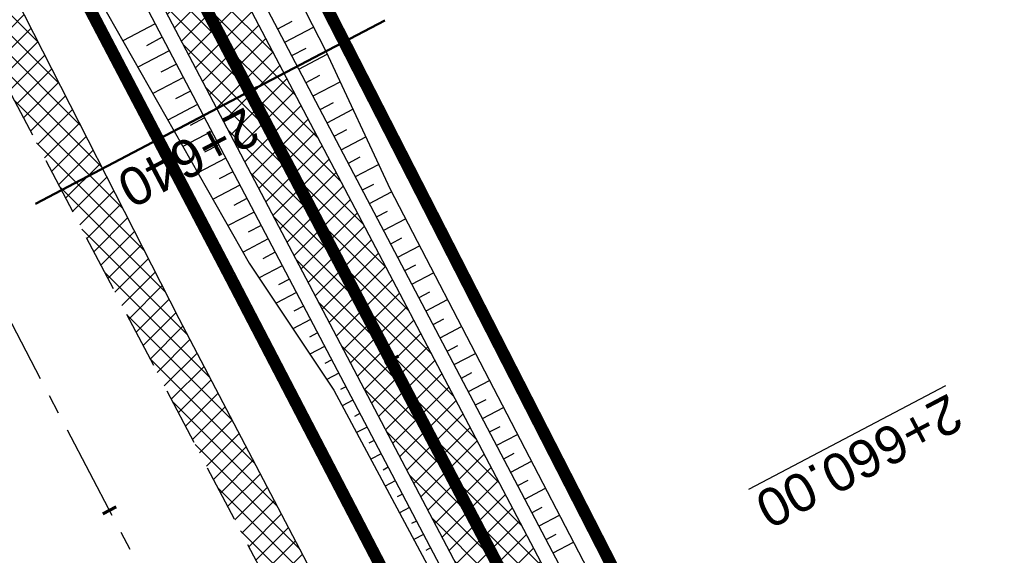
# Model space of a CAD drawing. Header units: metres. Extents: x 7529682 to 7533711, y 5721195 to 5727842.
# Tile 53 of 232: x 7530939 to 7530972, y 5725452 to 5725470. Entities that reach past the tile are written whole.
import ezdxf

# ---------------------------------------------------------------- set-up
doc = ezdxf.new("R2010")
doc.units = ezdxf.units.M
for name, pattern in [('817-dzialki-09-05-04$0$HIDDEN', [0.375, 0.25, -0.125]), ('ACAD_ISO05W100', [33, 24, -3, 0, -3, 0, -3]), ('CENTER', [50.800000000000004, 31.75, -6.35, 6.35, -6.35]), ('CENTER2', [28.575000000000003, 19.05, -3.175, 3.175, -3.175]), ('HIDDEN', [9.524999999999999, 6.35, -3.175])]:
    doc.linetypes.add(name, pattern=pattern)
for name, color, linetype in [('C-DROGI-SYTUACJA', 7, 'Continuous'), ('C-DROGI-SYTUACJA-ETYKIETY', 7, 'Continuous'), ('D-hatch-pobocza', 131, 'Continuous'), ('D-pobocza', 60, 'Continuous'), ('D-rowy', 160, 'Continuous'), ('D-skarpa', 2, 'Continuous'), ('D-skarpa-kreskowanie', 2, 'Continuous')]:
    doc.layers.add(name, color=color, linetype=linetype)
for name, color, linetype, lineweight, true_color in [('D-hatch-ciag-pieszo-rowerowy', 7, 'Continuous', 13, 0xff9f80), ('D-LR-etap-III', 7, '817-dzialki-09-05-04$0$HIDDEN', 50, 0x00008f), ('D-przekroje-pop', 7, 'Continuous', 50, 0x000099)]:
    doc.layers.add(name, color=color, linetype=linetype, lineweight=lineweight, true_color=true_color)
for name, color, linetype, lineweight in [('D-krawędzie', 3, 'Continuous', 30), ('D-obrzeża', 2, 'Continuous', 30), ('D-oś', 10, 'CENTER', 30), ('D-pas-drogowy', 7, 'ACAD_ISO05W100', 50)]:
    doc.layers.add(name, color=color, linetype=linetype, lineweight=lineweight)
doc.layers.add('poprzeczki', color=7, linetype='Continuous', true_color=0x0000c7)
doc.styles.get("Standard").update_dxf_attribs({"font": 'arial.ttf'})
pattern_1 = [(45, (0, 0), (-0.3367596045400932, 0.3367596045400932), []), (135, (0, 0), (-0.3367596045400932, -0.3367596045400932), [])]

# ---------------------------------------------------------------- blocks, each defined once
blk = doc.blocks.new('AeccTickLine')
at = {"color": 0, "linetype": 'ByBlock', "lineweight": -2}
blk.add_line((0, 1), (-3.673819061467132e-16, -1), dxfattribs=at)

msp = doc.modelspace()

# ---------------------------------------------------------------- hatches: boundary and pattern name
at = {"layer": 'D-hatch-ciag-pieszo-rowerowy'}
h = msp.add_hatch(dxfattribs=at)
h.set_pattern_fill('ANSI37', color=256, scale=0.15, style=0)
h.set_pattern_definition(pattern_1)
h.paths.add_polyline_path([(7530928.436251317, 5725505.448283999), (7530927.177183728, 5725505.157075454), (7530956.378346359, 5725449.593261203), (7530965.548938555, 5725432.200093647), (7530966.879462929, 5725432.356719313), (7530957.484457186, 5725450.175515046)])
h.paths.add_polyline_path([(7530927.177183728, 5725505.157075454), (7530925.918116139, 5725504.865866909), (7530955.272235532, 5725449.011007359), (7530964.218414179, 5725432.043467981), (7530965.548938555, 5725432.200093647), (7530956.378346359, 5725449.593261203)])
at = {"layer": 'D-hatch-pobocza'}
h = msp.add_hatch(dxfattribs=at)
h.set_pattern_fill('ANSI37', color=256, scale=0.15, style=0)
h.set_pattern_definition(pattern_1)
h.paths.add_polyline_path([(7531057.009999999, 5725246.72), (7531044.19, 5725271.11), (7531030.969999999, 5725296.42), (7531019.37, 5725318.31), (7531007.54, 5725340.71), (7530994.469999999, 5725365.47), (7530982.58, 5725387.65), (7530971.809999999, 5725408.22), (7530959.96, 5725430.76), (7530944.54, 5725460.14), (7530935.92, 5725477.07), (7530923.099999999, 5725500.31), (7530908, 5725529.49), (7530889.658288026, 5725563.375066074), (7530889.585888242, 5725561.256865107), (7530918.171722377, 5725507.178125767), (7530950.162943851, 5725446.305402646), (7530993.419108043, 5725364.264712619), (7531022.766433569, 5725308.719304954), (7531053.80955549, 5725249.872416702), (7531081.165622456, 5725197.874670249), (7531103.902359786, 5725154.540603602), (7531128.123220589, 5725108.448161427), (7531149.321390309, 5725068.209396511), (7531151.44, 5725067.36), (7531152.004139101, 5725067.286014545), (7531141.2, 5725086.69), (7531129.87, 5725108.78), (7531118.46, 5725130.11), (7531107.389999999, 5725151.39), (7531095.36, 5725174.01), (7531083.61, 5725196.49), (7531071.559999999, 5725218.8)])

# ---------------------------------------------------------------- linework, layer by layer
at = {"layer": 'C-DROGI-SYTUACJA', "color": 10, "linetype": 'CENTER2', "lineweight": 35, "ltscale": 0.2}
msp.add_lwpolyline([(7530894.635661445, 5725580.10218264), (7530904.400482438, 5725561.506014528, -0.1127731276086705), (7530906.681458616, 5725552.894425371), (7530906.772838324, 5725550.233635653, 0.1134663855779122), (7530910.232589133, 5725537.243580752), (7530924.3855969, 5725510.468891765), (7530956.378346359, 5725449.593261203), (7530999.632559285, 5725367.556271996), (7531020.529814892, 5725328.004235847, 0.004066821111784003), (7531022.844591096, 5725323.708047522), (7531022.844591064, 5725323.708047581), (7531032.807949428, 5725305.571049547, -0.004228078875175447), (7531035.213067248, 5725301.103738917), (7531059.943841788, 5725254.222853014, -0.00440054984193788)], format="xyb", dxfattribs=at)
at = {"layer": 'D-krawędzie', "linetype": 'HIDDEN', "ltscale": 0.3, "flags": 128}
msp.add_lwpolyline([(7530572.009999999, 5726166.06), (7530620.380949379, 5726072.761487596), (7530641.555222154, 5726032.007915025), (7530660.960861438, 5725995.070069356), (7530689.128213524, 5725941.540167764), (7530707.335918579, 5725907.031820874), (7530725.255781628, 5725873.092686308), (7530743.969545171, 5725837.653904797), (7530770.526708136, 5725787.119408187), (7530787.864146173, 5725754.266918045), (7530809.897571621, 5725712.541613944), (7530824.739035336, 5725684.389287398), (7530840.856259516, 5725653.693092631), (7530860.675070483, 5725616.154465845), (7530865.283000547, 5725607.394015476), (7530878.050274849, 5725583.079962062), (7530918.171722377, 5725507.178125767), (7530950.162943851, 5725446.305402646), (7530993.419108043, 5725364.264712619), (7531022.766433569, 5725308.719304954), (7531053.80955549, 5725249.872416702), (7531081.165622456, 5725197.874670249), (7531103.902359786, 5725154.540603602), (7531128.123220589, 5725108.448161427), (7531149.3, 5725068.249999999), (7531167.380094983, 5725033.766927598), (7531197.164745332, 5724976.987689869), (7531228.151004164, 5724918.034426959), (7531253.152837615, 5724870.491119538), (7531286.7961686, 5724806.653565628), (7531306.739858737, 5724768.664832), (7531335.094443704, 5724714.652299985), (7531357.3191504, 5724672.438740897), (7531373.644908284, 5724641.454376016), (7531392.161870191, 5724605.998675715), (7531418.480331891, 5724555.852756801), (7531439.726902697, 5724515.582472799), (7531468.399107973, 5724461.077223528), (7531491.782023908, 5724416.527754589), (7531531.990296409, 5724339.832565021), (7531557.226635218, 5724291.658956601), (7531569.851546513, 5724267.577443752), (7531591.375556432, 5724226.547822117), (7531610.003879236, 5724191.103071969), (7531616.882991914, 5724177.998849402), (7531629.984986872, 5724153.025496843), (7531641.006768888, 5724132.021778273), (7531664.906257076, 5724087.616922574), (7531677.64401952, 5724064.785715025), (7531683.112433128, 5724054.988140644), (7531686.752875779, 5724048.180044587), (7531695.447538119, 5724031.696667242), (7531703.748818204, 5724015.917210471), (7531709.214143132, 5724005.513965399), (7531719.388607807, 5723986.14687362), (7531726.295217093, 5723973.000144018), (7531732.740794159, 5723960.735633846), (7531735.13, 5723956.19)], dxfattribs=at)
at = {"layer": 'D-LR-etap-III', "ltscale": 10, "flags": 128}
msp.add_lwpolyline([(7531750.474471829, 5723895.103125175, 0.4, 0.4, 0), (7531750.505, 5723895.13, 0.4, 0.4, 0), (7531682.71, 5724022.92, 0.4, 0.4, 0), (7531619.177023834, 5724147.203692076, 0.4, 0.4, 0), (7531592.308960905, 5724198.48863389, 0.4, 0.4, 0), (7531553.263875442, 5724272.918564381, 0.4, 0.4, 0), (7531504.019999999, 5724366.79, 0.4, 0.4, 0), (7531482.09, 5724407.62, 0.4, 0.4, 0), (7531412.350402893, 5724541.182759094, 0.4, 0.4, 0), (7531388.463669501, 5724586.929768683, 0.4, 0.4, 0), (7531345.12, 5724669.94, 0.4, 0.4, 0), (7531127.66, 5725081.67, 0.4, 0.4, 0), (7531059.253139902, 5725211.040795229, 0.4, 0.4, 0), (7531008.007244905, 5725307.953830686, 0.4, 0.4, 0), (7530964.181635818, 5725390.835555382, 0.4, 0.4, 0), (7530914.557354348, 5725484.683561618, 0.4, 0.4, 0), (7530865.243241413, 5725577.493975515, 0.4, 0.4, 0), (7530840.085257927, 5725624.058651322, 0.4, 0.4, 0), (7530802.559525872, 5725694.924584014, 0.4, 0.4, 0), (7530755.54, 5725787.51, 0.4, 0.4, 0), (7530708.717810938, 5725876.303221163, 0.4, 0.4, 0), (7530695.12, 5725902.09, 0.4, 0.4, 0), (7530642.91397006, 5726001.07839487, 0.4, 0.4, 0), (7530634.934723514, 5726016.146615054, 0.4, 0.4, 0), (7530610.820000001, 5726061.929999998, 0.4, 0.4, 0), (7530610.820000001, 5726061.929999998, 0.4, 0.4, 0), (7530607.21, 5726063.51, 0.4, 0.4, 0), (7530597.42, 5726080.68, 0.4, 0.4, 0), (7530591.16, 5726088.44, 0.4, 0.4, 0), (7530581.28, 5726107.21, 0.4, 0.4, 0), (7530571.29, 5726130.56, 0.4, 0.4, 0), (7530549.554994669, 5726171.527317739, 0.4, 0.4, 0), (7530531.014309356, 5726206.473807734, 0.4, 0.4, 0), (7530516.461208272, 5726236.016618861, 0.4, 0.4, 0), (7530500.798929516, 5726266.141265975, 0.4, 0.4, 0), (7530491.349999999, 5726283.94, 0.4, 0.4, 0), (7530482.4, 5726303.41, 0.4, 0.4, 0), (7530482.4, 5726303.41, 0.4, 0.4, 0), (7530450.41, 5726357.28, 0.4, 0.4, 0), (7530397.759396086, 5726458.499907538, 0.4, 0.4, 0), (7530334.707815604, 5726583.664702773, 0.4, 0.4, 0), (7530303.939274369, 5726645.167943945, 0.4, 0.4, 0), (7530300.509779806, 5726651.777515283, 0.4, 0.4, 0), (7530289.213532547, 5726671.966724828, 0.4, 0.4, 0), (7530281.54, 5726685.57, 0.4, 0.4, 0), (7530261.37085633, 5726724.163374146, 0.4, 0.4, 0), (7530254.03, 5726738.21, 0.4, 0.4, 0), (7530197.219999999, 5726845.06, 0.4, 0.4, 0), (7530194.71, 5726849.15, 0.4, 0.4, 0), (7530195.92, 5726850.75, 0.4, 0.4, 0), (7530170.546669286, 5726892.961489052, 0.4, 0.4, 0), (7530143.174718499, 5726945.065838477, 0.4, 0.4, 0), (7530105.059999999, 5727018.32, 0.4, 0.4, 0), (7530100.059999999, 5727027.16, 0.4, 0.4, 0), (7530062.318670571, 5727099.625398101, 0.4, 0.4, 0), (7530015.378537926, 5727189.420463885, 0.4, 0.4, 0), (7529983.207960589, 5727250.206596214, 0.4, 0.4, 0), (7529953.284293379, 5727306.74720398, 0.4, 0.4, 0), (7529900.67053443, 5727406.15903814, 0.4, 0.4, 0), (7529890.630239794, 5727425.131178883, 0.4, 0.4, 0), (7529875.155383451, 5727454.426350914, 0.4, 0.4, 0), (7529857.560096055, 5727487.787346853, 0.4, 0.4, 0), (7529835.194401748, 5727530.19312405, 0.4, 0.4, 0), (7529811.740544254, 5727574.662079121, 0.4, 0.4, 0), (7529792.101859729, 5727611.922638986, 0.4, 0.4, 0), (7529768.066117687, 5727657.469613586, 0.4, 0.4, 0), (7529755.210566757, 5727682.131373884, 0.4, 0.4, 0), (7529753.309999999, 5727681.13, 0.4, 0.4, 0), (7529739.21, 5727707.77, 0.4, 0.4, 0), (7529735.394745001, 5727711.251990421, 0.4, 0.4, 0), (7529725.42, 5727730.2, 0.4, 0.4, 0), (7529723.55, 5727729.88, 0.4, 0.4, 0), (7529695.566668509, 5727782.932080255, 0.4, 0.4, 0), (7529717.67971874, 5727794.024357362, 0.4, 0.4, 0), (7529736.274870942, 5727758.647400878, 0.4, 0.4, 0), (7529736.274870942, 5727758.647400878, 0.4, 0.4, 0), (7529744.511003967, 5727750.406106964, 0.4, 0.4, 0), (7529744.511003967, 5727750.406106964, 0.4, 0.4, 0), (7529750.282568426, 5727738.549848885, 0.4, 0.4, 0), (7529777.108510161, 5727687.569424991, 0.4, 0.4, 0), (7529796.51537536, 5727651.329932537, 0.4, 0.4, 0), (7529814.937945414, 5727616.793170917, 0.4, 0.4, 0), (7529839.006722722, 5727572.303976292, 0.4, 0.4, 0), (7529860.617626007, 5727532.509108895, 0.4, 0.4, 0), (7529882.348967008, 5727491.504261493, 0.4, 0.4, 0), (7529904.865139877, 5727449.096370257, 0.4, 0.4, 0), (7529920.747384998, 5727418.884773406, 0.4, 0.4, 0), (7529946.676504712, 5727368.547487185, 0.4, 0.4, 0), (7529972.024701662, 5727320.573310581, 0.4, 0.4, 0), (7529987.740014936, 5727290.153392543, 0.4, 0.4, 0), (7529996.497385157, 5727273.661630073, 0.4, 0.4, 0), (7530017.541471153, 5727234.202689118, 0.4, 0.4, 0), (7530033.053657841, 5727204.864166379, 0.4, 0.4, 0), (7530051.622983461, 5727170.222745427, 0.4, 0.4, 0), (7530069.276612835, 5727137.015751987, 0.4, 0.4, 0), (7530089.385386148, 5727097.533639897, 0.4, 0.4, 0), (7530109.712512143, 5727060.746615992, 0.4, 0.4, 0), (7530136.769722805, 5727011.640131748, 0.4, 0.4, 0), (7530162.446686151, 5726962.743777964, 0.4, 0.4, 0), (7530187.674104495, 5726916.992101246, 0.4, 0.4, 0), (7530207.820739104, 5726879.335323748, 0.4, 0.4, 0), (7530230.625609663, 5726834.518686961, 0.4, 0.4, 0), (7530262.288093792, 5726776.61832811, 0.4, 0.4, 0), (7530277.509672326, 5726760.213143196, 0.4, 0.4, 0), (7530286.036865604, 5726744.106684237, 0.4, 0.4, 0), (7530288.097472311, 5726735.884066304, 0.4, 0.4, 0), (7530290.393870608, 5726725.046963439, 0.4, 0.4, 0), (7530296.17664807, 5726713.582980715, 0.4, 0.4, 0), (7530302.726195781, 5726701.18226779, 0.4, 0.4, 0), (7530325.685047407, 5726657.466383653, 0.4, 0.4, 0), (7530343.243978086, 5726623.648592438, 0.4, 0.4, 0), (7530360.229820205, 5726591.746871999, 0.4, 0.4, 0), (7530383.20855044, 5726548.059469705, 0.4, 0.4, 0), (7530406.017875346, 5726503.605514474, 0.4, 0.4, 0), (7530427.464919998, 5726462.620289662, 0.4, 0.4, 0), (7530447.9278544, 5726424.388014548, 0.4, 0.4, 0), (7530471.126878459, 5726379.920667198, 0.4, 0.4, 0), (7530490.501003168, 5726343.033350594, 0.4, 0.4, 0), (7530509.499458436, 5726306.733076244, 0.4, 0.4, 0), (7530529.890269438, 5726267.244072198, 0.4, 0.4, 0), (7530543.852446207, 5726238.990319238, 0.4, 0.4, 0), (7530554.808897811, 5726218.943990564, 0.4, 0.4, 0), (7530559.027108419, 5726212.223286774, 0.4, 0.4, 0), (7530563.060988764, 5726206.409670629, 0.4, 0.4, 0), (7530566.93354971, 5726200.463543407, 0.4, 0.4, 0), (7530569.771022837, 5726194.901501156, 0.4, 0.4, 0), (7530571.47319415, 5726191.282350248, 0.4, 0.4, 0), (7530572.839142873, 5726188.024533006, 0.4, 0.4, 0), (7530575.295071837, 5726182.034664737, 0.4, 0.4, 0), (7530579.736851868, 5726173.306070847, 0.4, 0.4, 0), (7530583.3, 5726167.41, 0.4, 0.4, 0), (7530593.4, 5726163.33, 0.4, 0.4, 0), (7530598.618375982, 5726155.264489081, 0.4, 0.4, 0), (7530608.258304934, 5726140.497132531, 0.4, 0.4, 0), (7530603.269999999, 5726136.83, 0.4, 0.4, 0), (7530606.53, 5726131.84, 0.4, 0.4, 0), (7530604.239057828, 5726124.21679044, 0.4, 0.4, 0), (7530605.847136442, 5726121.630127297, 0.4, 0.4, 0), (7530608.971611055, 5726116.164124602, 0.4, 0.4, 0), (7530618.114293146, 5726097.791111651, 0.4, 0.4, 0), (7530651.213125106, 5726034.959524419, 0.4, 0.4, 0), (7530670.243741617, 5725998.61095082, 0.4, 0.4, 0), (7530698.075474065, 5725945.952624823, 0.4, 0.4, 0), (7530716.505955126, 5725911.3051464, 0.4, 0.4, 0), (7530735.223454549, 5725875.667401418, 0.4, 0.4, 0), (7530752.504235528, 5725842.154920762, 0.4, 0.4, 0), (7530778.310652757, 5725793.501254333, 0.4, 0.4, 0), (7530797.499961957, 5725756.381811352, 0.4, 0.4, 0), (7530812.518974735, 5725728.28874362, 0.4, 0.4, 0), (7530820.039295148, 5725713.160404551, 0.4, 0.4, 0), (7530822.422446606, 5725710.193574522, 0.4, 0.4, 0), (7530833.154893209, 5725688.800634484, 0.4, 0.4, 0), (7530849.629354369, 5725656.158601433, 0.4, 0.4, 0), (7530867.98290276, 5725621.963939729, 0.4, 0.4, 0), (7530872.629809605, 5725612.88760475, 0.4, 0.4, 0), (7530880.354488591, 5725597.594500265, 0.4, 0.4, 0), (7530883.839446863, 5725593.389159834, 0.4, 0.4, 0), (7530891.782113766, 5725587.763349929, 0.4, 0.4, 0), (7530895.038670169, 5725584.280746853, 0.4, 0.4, 0), (7530897.033644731, 5725580.941110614, 0.4, 0.4, 0), (7530900.951646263, 5725579.945856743, 0.4, 0.4, 0), (7530904.80970798, 5725571.977328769, 0.4, 0.4, 0), (7530903.682362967, 5725568.566434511, 0.4, 0.4, 0), (7530908.900614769, 5725558.844845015, 0.4, 0.4, 0), (7530910.252030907, 5725545.671606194, 0.4, 0.4, 0), (7530912.872986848, 5725538.645543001, 0.4, 0.4, 0), (7530945.278171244, 5725478.464284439, 0.4, 0.4, 0), (7530959.692318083, 5725450.24628822, 0.4, 0.4, 0), (7531002.82670893, 5725368.192370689, 0.4, 0.4, 0), (7531044.703532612, 5725290.314293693, 0.4, 0.4, 0), (7531064.098839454, 5725253.212562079, 0.4, 0.4, 0), (7531083.010253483, 5725216.677517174, 0.4, 0.4, 0), (7531113.013137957, 5725158.465613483, 0.4, 0.4, 0), (7531137.364304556, 5725113.07076138, 0.4, 0.4, 0), (7531150.830830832, 5725086.711759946, 0.4, 0.4, 0), (7531159.745663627, 5725076.640848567, 0.4, 0.4, 0), (7531166.309999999, 5725074.58, 0.4, 0.4, 0), (7531172.29, 5725062.58, 0.4, 0.4, 0), (7531170.589828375, 5725055.605912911, 0.4, 0.4, 0), (7531173.732823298, 5725044.080706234, 0.4, 0.4, 0), (7531215.342008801, 5724964.859648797, 0.4, 0.4, 0), (7531238.054496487, 5724921.684649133, 0.4, 0.4, 0), (7531262.389821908, 5724875.282876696, 0.4, 0.4, 0), (7531295.587160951, 5724811.265731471, 0.4, 0.4, 0), (7531348.487908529, 5724712.362812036, 0.4, 0.4, 0), (7531363.740817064, 5724682.68394264, 0.4, 0.4, 0), (7531366.986905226, 5724675.865317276, 0.4, 0.4, 0), (7531382.541261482, 5724646.110625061, 0.4, 0.4, 0), (7531401.299165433, 5724610.874551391, 0.4, 0.4, 0), (7531428.964837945, 5724558.862274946, 0.4, 0.4, 0), (7531449.111202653, 5724520.397801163, 0.4, 0.4, 0), (7531477.292992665, 5724465.831467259, 0.4, 0.4, 0), (7531500.996290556, 5724421.112506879, 0.4, 0.4, 0), (7531512.121834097, 5724400.549045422, 0.4, 0.4, 0), (7531513.78163794, 5724396.757451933, 0.4, 0.4, 0), (7531526.32, 5724379.39, 0.4, 0.4, 0), (7531566.783642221, 5724302.73628205, 0.4, 0.4, 0), (7531578.579156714, 5724282.774819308, 0.4, 0.4, 0), (7531584.232619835, 5724273.111246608, 0.4, 0.4, 0), (7531590.109283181, 5724263.508189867, 0.4, 0.4, 0), (7531593.027899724, 5724258.771479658, 0.4, 0.4, 0), (7531595.711841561, 5724254.226824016, 0.4, 0.4, 0), (7531601.659976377, 5724243.898197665, 0.4, 0.4, 0), (7531606.097733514, 5724235.986407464, 0.4, 0.4, 0), (7531609.382207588, 5724230.799061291, 0.4, 0.4, 0), (7531611.580260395, 5724227.671180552, 0.4, 0.4, 0), (7531612.707802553, 5724225.86410867, 0.4, 0.4, 0), (7531618.665224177, 5724214.480919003, 0.4, 0.4, 0), (7531619.885522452, 5724212.333950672, 0.4, 0.4, 0), (7531620.931818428, 5724210.787064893, 0.4, 0.4, 0), (7531623.518605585, 5724207.111542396, 0.4, 0.4, 0), (7531626.143926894, 5724203.61306897, 0.4, 0.4, 0), (7531632.022984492, 5724196.485954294, 0.4, 0.4, 0), (7531653.949089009, 5724152.617641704, 0.4, 0.4, 0), (7531656.750690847, 5724143.103797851, 0.4, 0.4, 0), (7531659.61440691, 5724133.254504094, 0.4, 0.4, 0), (7531661.627147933, 5724128.646047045, 0.4, 0.4, 0.01093811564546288), (7531674.314987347, 5724101.43546424, 0.4, 0.4, 0), (7531685.137626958, 5724081.408252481, 0.4, 0.4, 0), (7531692.159945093, 5724066.277333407, 0.4, 0.4, 0), (7531699.662164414, 5724051.388120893, 0.4, 0.4, 0), (7531704.480624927, 5724040.808561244, 0.4, 0.4, 0), (7531704.480624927, 5724040.808561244, 0.4, 0.4, 0), (7531704.401251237, 5724037.368913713, 0.4, 0.4, 0), (7531720.383609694, 5724003.441317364, 0.4, 0.4, 0), (7531728.79890528, 5723986.206298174, 0.4, 0.4, 0), (7531733.237926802, 5723977.192631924, 0.4, 0.4, 0), (7531736.750027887, 5723969.505210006, 0.4, 0.4, 0), (7531737.336143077, 5723968.518916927, 0.4, 0.4, 0), (7531738.285051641, 5723967.699360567, 0.4, 0.4, 0), (7531742.180915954, 5723962.346428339, 0.4, 0.4, 0), (7531744.286141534, 5723958.615526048, 0.4, 0.4, 0), (7531755.393260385, 5723944.192617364, 0.4, 0.4, 0), (7531758.69, 5723936.76, 0.4, 0.4, 0), (7531780.08, 5723929.25, 0.4, 0.4, 0), (7531792.611989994, 5723906.337708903, 0.4, 0.4, 0), (7531792.611989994, 5723906.337708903, 0.4, 0.4, 0), (7531756.962094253, 5723883.055323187, 0.4, 0.4, 0), (7531750.46, 5723895.130000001, 0.4, 0.4, 0), (7531750.46, 5723895.130000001, 0, 0, 0)], format="xyseb", dxfattribs=at)
at = {"layer": 'D-obrzeża'}
for points in [[(7531061.054571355, 5725254.796351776), (7531036.313724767, 5725301.696330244, 0.00422807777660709), (7531033.908607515, 5725306.163639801), (7531023.945058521, 5725324.300984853, -0.004066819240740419), (7531021.630283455, 5725328.597171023), (7531000.738279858, 5725368.139266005), (7530957.484457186, 5725450.175515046), (7530925.491402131, 5725511.051727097), (7530911.471989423, 5725537.573680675, -0.1134663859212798), (7530908.012238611, 5725550.563735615), (7530907.842509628, 5725555.505895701, 0.1127731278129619), (7530906.702021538, 5725559.81169029), (7530903.597432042, 5725565.724084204, -0.1193449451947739), (7530903.024418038, 5725568.006637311), (7530902.989962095, 5725572.112457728)], [(7530898.536909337, 5725569.983891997), (7530903.161020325, 5725561.177714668, -0.1127731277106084), (7530905.441996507, 5725552.566125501), (7530905.533438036, 5725549.903535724, 0.1134663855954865), (7530908.993188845, 5725536.913480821), (7530923.27979167, 5725509.886056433), (7530955.272235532, 5725449.011007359), (7530998.526838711, 5725366.973277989), (7531019.429347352, 5725327.411298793, 0.004066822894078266), (7531021.744124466, 5725323.115108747), (7531031.707290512, 5725304.978460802, -0.004228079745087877), (7531034.112408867, 5725300.511149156), (7531058.833112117, 5725253.649354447, -0.004400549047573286)]]:
    msp.add_lwpolyline(points, format="xyb", dxfattribs=at)
at = {"layer": 'D-oś', "ltscale": 0.1}
msp.add_lwpolyline([(7531488.682972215, 5724414.901138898), (7531465.30154836, 5724459.447768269), (7531436.630334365, 5724513.951133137), (7531415.382990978, 5724554.222881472), (7531389.061122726, 5724604.375291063), (7531370.54547166, 5724639.828481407), (7531354.22214964, 5724670.808223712), (7531331.99647235, 5724713.023626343), (7531303.640952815, 5724767.037938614), (7531283.698553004, 5724805.024214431), (7531250.055061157, 5724868.862076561), (7531225.052886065, 5724916.406033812), (7531194.065303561, 5724975.361817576), (7531164.280332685, 5725032.141666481), (7531146.201824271, 5725066.621712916), (7531125.025790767, 5725106.818458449), (7531100.803065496, 5725152.914450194), (7531078.067230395, 5725196.24679728), (7531050.712974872, 5725248.241100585), (7531019.671816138, 5725307.084268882), (7530990.323090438, 5725362.632329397), (7530947.065833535, 5725444.675091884), (7530915.075467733, 5725505.546186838), (7530874.953735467, 5725581.448561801)], dxfattribs=at)
at = {"layer": 'D-pas-drogowy', "ltscale": 0.2, "flags": 128}
msp.add_lwpolyline([(7531633.018560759, 5724182.834272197, 0.4, 0.4, 0), (7531617.558899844, 5724211.608162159, 0.4, 0.4, 0), (7531566.783642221, 5724302.73628205, 0.4, 0.4, 0), (7531538.419082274, 5724356.469679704, 0.4, 0.4, 0), (7531526.32, 5724379.39, 0.4, 0.4, 0), (7531516.102085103, 5724393.607319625, 0.4, 0.4, 0.001485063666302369), (7531513.78037409, 5724396.837773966, 0.4, 0.4, 0), (7531501.87, 5724413.41, 0.4, 0.4, 0), (7531474.926107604, 5724464.507896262, 0.4, 0.4, 0), (7531446.200436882, 5724518.992313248, 0.4, 0.4, 0), (7531424.962185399, 5724559.262257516, 0.4, 0.4, 0), (7531398.444460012, 5724609.565801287, 0.4, 0.4, 0), (7531379.647455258, 5724645.216004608, 0.4, 0.4, 0), (7531365.23, 5724672.56, 0.4, 0.4, 0), (7531341.305752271, 5724717.915356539, 0.4, 0.4, 0), (7531312.899996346, 5724771.788898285, 0.4, 0.4, 0), (7531292.590923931, 5724810.306502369, 0.4, 0.4, 0), (7531259.391619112, 5724873.271351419, 0.4, 0.4, 0), (7531233.740401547, 5724921.922582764, 0.4, 0.4, 0), (7531203.072738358, 5724980.092044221, 0.4, 0.4, 0), (7531173.471398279, 5725036.225177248, 0.4, 0.4, 0), (7531168.269999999, 5725046.09, 0.4, 0.4, 0), (7531172.29, 5725062.58, 0.4, 0.4, 0), (7531166.309999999, 5725074.58, 0.4, 0.4, 0), (7531150.32, 5725079.6, 0.4, 0.4, 0), (7531141.5, 5725096.43, 0.4, 0.4, 0), (7531109.311735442, 5725157.814415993, 0.4, 0.4, 0), (7531086.641300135, 5725201.047918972, 0.4, 0.4, 0), (7531059.198258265, 5725253.383662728, 0.4, 0.4, 0), (7531028.206828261, 5725312.48946212, 0.4, 0.4, 0), (7530999.104694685, 5725367.990143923, 0.4, 0.4, 0), (7530956.247527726, 5725449.724815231, 0.4, 0.4, 0), (7530924.397774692, 5725510.463768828, 0.4, 0.4, 0), (7530897.509999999, 5725561.74, 0.4, 0.4, 0), (7530894.46, 5725566.14, 0.4, 0.4, 0), (7530892.16, 5725570.49, 0.4, 0.4, 0), (7530869.362688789, 5725613.307018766, 0.4, 0.4, 0), (7530861.693971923, 5725627.704613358, 0.4, 0.4, 0), (7530852.74, 5725644.52, 0.4, 0.4, 0), (7530831.509999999, 5725684.2, 0.4, 0.4, 0), (7530811.13, 5725722.52, 0.4, 0.4, 0), (7530792.3476413, 5725757.940652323, 0.4, 0.4, 0), (7530768.03, 5725803.8, 0.4, 0.4, 0), (7530748.768542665, 5725840.178507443, 0.4, 0.4, 0), (7530727.7, 5725879.97, 0.4, 0.4, 0), (7530712.0981582, 5725909.54523909, 0.4, 0.4, 0), (7530693.644105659, 5725944.645156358, 0.4, 0.4, 0), (7530665.702224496, 5725997.538976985, 0.4, 0.4, 0), (7530641.759999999, 5726042.88, 0.4, 0.4, 0), (7530616.5, 5726091.48, 0.4, 0.4, 0), (7530604.628439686, 5726114.319880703, 0.4, 0.4, -0.007762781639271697), (7530602.5, 5726118.43, 0.4, 0.4, 0), (7530603.992037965, 5726123.394821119, 0.4, 0.4, 0), (7530606.53, 5726131.84, 0.4, 0.4, 0), (7530603.269999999, 5726136.83, 0.4, 0.4, 0), (7530593.775620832, 5726151.368713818, 0.4, 0.4, 0), (7530590.202637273, 5726156.84001263, 0.4, 0.4, 0), (7530583.3, 5726167.41, 0.4, 0.4, 0), (7530580.578343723, 5726170.427567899, 0.4, 0.4, 0), (7530575.849999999, 5726175.67, 0.4, 0.4, 0), (7530569.009999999, 5726186.66, 0.4, 0.4, 0), (7530562.555322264, 5726199.189409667, 0.4, 0.4, 0), (7530555.67, 5726211.39, 0.4, 0.4, 0), (7530548.29, 5726224.23, 0.4, 0.4, 0), (7530540.58, 5726237.71, 0.4, 0.4, 0), (7530532.679999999, 5726252.65, 0.4, 0.4, 0), (7530524.059999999, 5726269.35, 0.4, 0.4, 0), (7530502.82, 5726309.91, 0.4, 0.4, 0), (7530488.83, 5726336.63, 0.4, 0.4, 0), (7530466.03, 5726380.16, 0.4, 0.4, 0), (7530438.469999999, 5726432.77, 0.4, 0.4, 0), (7530424.53, 5726459.09, 0.4, 0.4, 0), (7530401.63, 5726502.97, 0.4, 0.4, 0), (7530383.38, 5726538.06, 0.4, 0.4, 0), (7530353.969999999, 5726593.52, 0.4, 0.4, 0), (7530338.469999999, 5726622.74, 0.4, 0.4, 0), (7530322.009999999, 5726653.88, 0.4, 0.4, 0), (7530297.54, 5726700.33, 0.4, 0.4, 0), (7530287.38, 5726719.6, 0.4, 0.4, 0), (7530285.94993921, 5726722.315508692, 0.4, 0.4, 0), (7530280.259999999, 5726733.12, 0.4, 0.4, 0), (7530266.73, 5726758.74, 0.4, 0.4, 0), (7530260.42, 5726770.47, 0.4, 0.4, 0), (7530253.25, 5726783.82, 0.4, 0.4, 0), (7530244.95, 5726799.33, 0.4, 0.4, 0), (7530239.389999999, 5726808.49, 0.4, 0.4, 0), (7530238.29, 5726807.9, 0.4, 0.4, 0), (7530218.11, 5726850.67, 0.4, 0.4, 0), (7530175.906646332, 5726928.168028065, 0.4, 0.4, 0), (7530096.679999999, 5727076.15, 0.4, 0.4, 0), (7530094.679999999, 5727079.89, 0.4, 0.4, 0), (7530064.59693469, 5727135.522637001, 0.4, 0.4, 0), (7530046.730970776, 5727168.8921561, 0.4, 0.4, 0), (7530025.803045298, 5727208.461374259, 0.4, 0.4, 0), (7530012.846501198, 5727232.979315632, 0.4, 0.4, 0), (7529994.15, 5727268.45, 0.4, 0.4, 0), (7529981.670868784, 5727291.93018666, 0.4, 0.4, 0), (7529949.889999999, 5727351.73, 0.4, 0.4, 0), (7529924.75, 5727399.03, 0.4, 0.4, 0), (7529915.515824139, 5727417.099754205, 0.4, 0.4, 0), (7529885.83, 5727475.19, 0.4, 0.4, 0), (7529862.559999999, 5727519.97, 0.4, 0.4, 0), (7529852.984923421, 5727538.191086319, 0.4, 0.4, 0), (7529836.513084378, 5727569.51130111, 0.4, 0.4, 0), (7529815.36890814, 5727609.140983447, 0.4, 0.4, 0), (7529792.795203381, 5727651.247499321, 0.4, 0.4, 0), (7529774.199114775, 5727685.858348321, 0.4, 0.4, 0), (7529746.966026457, 5727736.059440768, 0.4, 0.4, 0), (7529733.92, 5727757.62, 0.4, 0.4, 0), (7529708.607472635, 5727806.388536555, 0.4, 0.4, 0), (7529688.491967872, 5727796.344621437, 0.4, 0.4, 0), (7529723.55, 5727729.88, 0.4, 0.4, 0), (7529725.42, 5727730.2, 0.4, 0.4, 0), (7529735.38, 5727711.28, 0.4, 0.4, 0), (7529739.21, 5727707.77, 0.4, 0.4, 0), (7529753.309999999, 5727681.13, 0.4, 0.4, 0), (7529755.178396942, 5727682.114424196, 0.4, 0.4, 0), (7529792.101859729, 5727611.922638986, 0.4, 0.4, 0), (7529811.740544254, 5727574.662079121, 0.4, 0.4, 0), (7529835.194401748, 5727530.19312405, 0.4, 0.4, 0), (7529857.560096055, 5727487.787346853, 0.4, 0.4, 0), (7529875.155383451, 5727454.426350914, 0.4, 0.4, 0), (7529890.630239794, 5727425.131178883, 0.4, 0.4, 0), (7529900.67053443, 5727406.15903814, 0.4, 0.4, 0), (7529953.284293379, 5727306.74720398, 0.4, 0.4, 0), (7529983.207960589, 5727250.206596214, 0.4, 0.4, 0), (7530015.378537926, 5727189.420463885, 0.4, 0.4, 0), (7530062.318670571, 5727099.625398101, 0.4, 0.4, 0), (7530100.059999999, 5727027.16, 0.4, 0.4, 0), (7530105.059999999, 5727018.32, 0.4, 0.4, 0), (7530143.174718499, 5726945.065838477, 0.4, 0.4, 0), (7530170.546669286, 5726892.961489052, 0.4, 0.4, 0), (7530195.92, 5726850.75, 0.4, 0.4, 0), (7530194.71, 5726849.15, 0.4, 0.4, 0), (7530197.219999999, 5726845.06, 0.4, 0.4, 0), (7530254.03, 5726738.21, 0.4, 0.4, 0), (7530261.37085633, 5726724.163374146, 0.4, 0.4, 0), (7530281.54, 5726685.57, 0.4, 0.4, 0), (7530289.213532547, 5726671.966724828, 0.4, 0.4, 0), (7530300.509779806, 5726651.777515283, 0.4, 0.4, 0), (7530303.939274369, 5726645.167943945, 0.4, 0.4, 0), (7530334.707815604, 5726583.664702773, 0.4, 0.4, 0), (7530397.759396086, 5726458.499907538, 0.4, 0.4, 0), (7530450.41, 5726357.28, 0.4, 0.4, 0), (7530482.4, 5726303.41, 0.4, 0.4, 0), (7530483.687990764, 5726301.003383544, 0.4, 0.4, 0), (7530491.349999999, 5726283.94, 0.4, 0.4, 0), (7530512.67, 5726243.78, 0.4, 0.4, 0), (7530529.429999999, 5726209.46, 0.4, 0.4, 0), (7530571.29, 5726130.56, 0.4, 0.4, 0), (7530581.28, 5726107.21, 0.4, 0.4, 0), (7530591.16, 5726088.44, 0.4, 0.4, 0), (7530597.42, 5726080.68, 0.4, 0.4, 0), (7530607.21, 5726063.51, 0.4, 0.4, 0), (7530610.820000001, 5726061.929999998, 0.4, 0.4, 0), (7530634.934723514, 5726016.146615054, 0.4, 0.4, 0), (7530642.91397006, 5726001.07839487, 0.4, 0.4, 0), (7530695.12, 5725902.09, 0.4, 0.4, 0), (7530708.717810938, 5725876.303221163, 0.4, 0.4, 0), (7530755.54, 5725787.51, 0.4, 0.4, 0), (7530802.559525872, 5725694.924584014, 0.4, 0.4, 0), (7530840.085257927, 5725624.058651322, 0.4, 0.4, 0), (7530865.243241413, 5725577.493975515, 0.4, 0.4, 0), (7530914.557354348, 5725484.683561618, 0.4, 0.4, 0), (7530964.181635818, 5725390.835555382, 0.4, 0.4, 0), (7531008.007244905, 5725307.953830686, 0.4, 0.4, 0), (7531059.253139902, 5725211.040795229, 0.4, 0.4, 0), (7531127.66, 5725081.67, 0.4, 0.4, 0), (7531345.12, 5724669.94, 0.4, 0.4, 0), (7531388.463669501, 5724586.929768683, 0.4, 0.4, 0), (7531412.350402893, 5724541.182759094, 0.4, 0.4, 0), (7531482.09, 5724407.62, 0.4, 0.4, 0), (7531504.019999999, 5724366.79, 0.4, 0.4, 0), (7531519.374444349, 5724337.520497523, 0.4, 0.4, 0), (7531563.748815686, 5724252.931583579, 0.4, 0.4, 0), (7531602.175111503, 5724179.681224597, 0.4, 0.4, 0), (7531619.177023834, 5724147.203692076, 0.4, 0.4, 0), (7531625.038493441, 5724135.63500206, 0.4, 0.4, 0), (7531656.796442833, 5724073.31633882, 0.4, 0.4, 0), (7531675.12, 5724037.36, 0.4, 0.4, 0), (7531682.71, 5724022.92, 0.4, 0.4, 0), (7531705.565196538, 5723979.810545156, 0.4, 0.4, 0), (7531736.605941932, 5723921.261514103, 0.4, 0.4, 0), (7531750.46, 5723895.130000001, 0.4, 0.4, 0), (7531740.769999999, 5723886.56, 0.4, 0.4, 0), (7531732.86, 5723885, 0.4, 0.4, 0), (7531722.179999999, 5723887.77, 0.4, 0.4, 0), (7531729.87, 5723862.17, 0.4, 0.4, 0), (7531742.92, 5723861.93, 0.4, 0.4, 0), (7531763.71, 5723859.52, 0.4, 0.4, 0), (7531768.42, 5723854.12, 0.4, 0.4, 0), (7531787.42, 5723817.97, 0.4, 0.4, 0), (7531795.57, 5723809.82, 0.4, 0.4, 0), (7531816.346897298, 5723819.850397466, 0.4, 0.4, 0), (7531816.346897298, 5723819.850397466, 0.4, 0.4, 0), (7531805.059999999, 5723843.23, 0.4, 0.4, 0), (7531803.61, 5723886.23, 0.4, 0.4, 0), (7531803.61, 5723886.23, 0.4, 0.4, 0), (7531780.08, 5723929.25, 0.4, 0.4, 0), (7531758.69, 5723936.76, 0.4, 0.4, 0), (7531749.3590272, 5723946.412126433, 0.4, 0.4, 0), (7531742.71, 5723953.29, 0.4, 0.4, 0), (7531735.177368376, 5723967.877529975, 0.4, 0.4, 0), (7531722.37, 5723992.68, 0.4, 0.4, 0), (7531705.041669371, 5724030.885563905, 0.4, 0.4, 0), (7531699.469999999, 5724043.17, 0.4, 0.4, 0), (7531692.69, 5724058.11, 0.4, 0.4, 0), (7531679.672010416, 5724084.016803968, 0.4, 0.4, 0), (7531674.55, 5724094.21, 0.4, 0.4, 0), (7531666.633166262, 5724114.002855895, 0.4, 0.4, 0), (7531649, 5724153.82, 0.4, 0.4, 0), (7531641.49, 5724149.34, 0.4, 0.4, 0), (7531626.04, 5724179.34, 0.4, 0.4, 0), (7531633.03, 5724182.84, 0, 0, 0)], format="xyseb", dxfattribs=at)
at = {"layer": 'D-pobocza'}
for points in [[(7530898.085477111, 5725569.768106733), (7530902.718339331, 5725560.945263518, -0.1127731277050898), (7530904.942291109, 5725552.54896408), (7530905.03767792, 5725549.771495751, 0.1134663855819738), (7530908.49742873, 5725536.78144085), (7530922.837469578, 5725509.652922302), (7530954.829791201, 5725448.778105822), (7530998.084550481, 5725366.740080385), (7531018.989160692, 5725327.174123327, 0.004066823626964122), (7531021.303938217, 5725322.877932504), (7531031.267026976, 5725304.74142525, -0.004228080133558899), (7531033.672145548, 5725300.274113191), (7531058.388820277, 5725253.419954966, -0.004400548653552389)], [(7531158.230593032, 5725075.999457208, 0.06860366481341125), (7531155.843939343, 5725079.32943972), (7531152.679666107, 5725082.666348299, -0.07520123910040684), (7531147.548440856, 5725090.027901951), (7531137.930676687, 5725109.508145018, 0.008928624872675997), (7531133.017012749, 5725119.028381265), (7531111.671163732, 5725158.634392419), (7531088.932509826, 5725201.97211209), (7531075.530910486, 5725227.445546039, -0.004122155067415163), (7531073.263999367, 5725231.84202148), (7531063.921480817, 5725250.33371218, 0.004400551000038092), (7531061.498863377, 5725255.025750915), (7531036.753990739, 5725301.933361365, 0.00422807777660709), (7531034.348873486, 5725306.400670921), (7531024.385244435, 5725324.538161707, -0.004066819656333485), (7531022.070469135, 5725328.834348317), (7531001.180368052, 5725368.372842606), (7530957.926901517, 5725450.408416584), (7530925.933724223, 5725511.284861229), (7530911.967749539, 5725537.705720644, -0.1134663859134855), (7530908.507998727, 5725550.695775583), (7530908.342215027, 5725555.523057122, 0.1127731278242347), (7530907.144702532, 5725560.04414144), (7530903.026881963, 5725567.886137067)]]:
    msp.add_lwpolyline(points, format="xyb", dxfattribs=at)
msp.add_lwpolyline([(7531149.321390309, 5725068.209396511), (7531151.44, 5725067.36), (7531152.004139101, 5725067.286014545), (7531141.2, 5725086.69), (7531129.87, 5725108.78), (7531118.46, 5725130.11), (7531107.389999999, 5725151.39), (7531095.36, 5725174.01), (7531083.61, 5725196.49), (7531071.559999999, 5725218.8), (7531057.009999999, 5725246.72), (7531044.19, 5725271.11), (7531030.969999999, 5725296.42), (7531019.37, 5725318.31), (7531007.54, 5725340.71), (7530994.469999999, 5725365.47), (7530982.58, 5725387.65), (7530971.809999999, 5725408.22), (7530959.96, 5725430.76), (7530944.54, 5725460.14), (7530935.92, 5725477.07), (7530923.099999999, 5725500.31), (7530908, 5725529.49), (7530889.658288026, 5725563.375066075)], dxfattribs=at)
at = {"layer": 'D-przekroje-pop', "extrusion": (0.4652105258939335, -0.8852000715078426, 0), "elevation": -1564708.609705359}
msp.add_lwpolyline([(9329947.5408949, 0), (9329942.5408949, 0), (9329934.540894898, 0)], dxfattribs=at)
at = {"layer": 'D-rowy', "linetype": 'HIDDEN', "ltscale": 0.1, "const_width": 0.4, "flags": 128}
for points in [[(7530946.217976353, 5725461.539419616), (7530920.68266899, 5725510.248202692)], [(7531149.9, 5725074.79), (7531149.9, 5725074.79), (7531138.641064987, 5725096.213928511), (7531118.877356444, 5725133.871305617), (7531109.576916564, 5725151.722126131), (7531096.94820068, 5725175.105976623), (7531083.448758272, 5725201.131248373), (7531075.375142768, 5725216.126263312), (7531058.982938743, 5725247.128653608), (7531038.532495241, 5725286.309070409), (7531017.625879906, 5725325.253628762), (7530968.704097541, 5725418.289077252), (7530946.217976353, 5725461.539419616)]]:
    msp.add_lwpolyline(points, dxfattribs=at)
at = {"layer": 'D-skarpa', "linetype": 'Continuous'}
msp.add_lwpolyline([(7530921.924856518, 5725509.168152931, -0.01933857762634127), (7530928.213133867, 5725497.373236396), (7530934.870653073, 5725483.926725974), (7530937.066909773, 5725479.4325123), (7530939.438359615, 5725475.030370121), (7530944.376761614, 5725466.328830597), (7530946.852348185, 5725461.981416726), (7530949.632125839, 5725457.793868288), (7530954.544724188, 5725448.629614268), (7530956.725618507, 5725444.573408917), (7530957.248467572, 5725443.600983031), (7530961.366980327, 5725435.715733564), (7530963.687376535, 5725431.286745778)], format="xyb", dxfattribs=at)
msp.add_lwpolyline([(7530928.24852308, 5725508.688716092), (7530935.309153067, 5725495.454057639), (7530937.642739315, 5725491.032016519), (7530940.087596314, 5725486.668452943), (7530947.104212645, 5725473.410663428), (7530949.376486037, 5725468.956399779), (7530951.490150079, 5725464.418780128), (7530958.584605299, 5725450.752744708), (7530960.702731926, 5725446.670352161), (7530961.204763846, 5725445.686950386), (7530962.988660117, 5725442.223191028), (7530967.546549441, 5725433.321504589)], dxfattribs=at)
at = {"layer": 'D-skarpa-kreskowanie', "linetype": 'Continuous'}
for p, q in [((7530943.750990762, 5725469.858787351, 107.659043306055), (7530942.689885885, 5725469.30113132, 106.8598583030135)), ((7530947.788837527, 5725469.69906989, 107.7781566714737), (7530948.265451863, 5725469.949551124, 107.4191883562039)), ((7530948.02144279, 5725469.256469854, 107.7754617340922), (7530948.969293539, 5725469.754605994, 107.0615755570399)), ((7530943.983596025, 5725469.416187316, 107.6563483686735), (7530943.460201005, 5725469.141120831, 107.2621465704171)), ((7530944.216201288, 5725468.97358728, 107.6536534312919), (7530943.183726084, 5725468.430977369, 106.8760312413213)), ((7530948.254048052, 5725468.813869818, 107.7727667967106), (7530948.725284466, 5725469.061524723, 107.4178489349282)), ((7530948.486653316, 5725468.371269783, 107.7700718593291), (7530949.420449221, 5725468.862019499, 107.0667712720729)), ((7530944.448806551, 5725468.530987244, 107.6509584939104), (7530943.939726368, 5725468.263443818, 107.2675381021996)), ((7530948.719258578, 5725467.928669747, 107.7673769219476), (7530949.175537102, 5725468.16846364, 107.4237247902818)), ((7530944.681411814, 5725468.088387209, 107.6482635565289), (7530943.677566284, 5725467.560823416, 106.8922041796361)), ((7530948.951863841, 5725467.486069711, 107.764681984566), (7530949.843182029, 5725467.954495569, 107.093374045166)), ((7530944.914017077, 5725467.645787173, 107.6455686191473), (7530944.419251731, 5725467.385766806, 107.272929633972)), ((7530945.14662234, 5725467.203187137, 107.6428736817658), (7530944.171406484, 5725466.690669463, 106.9083771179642)), ((7530949.184469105, 5725467.043469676, 107.7619870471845), (7530949.619508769, 5725467.27210164, 107.4343312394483)), ((7530949.417074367, 5725466.60086964, 107.759292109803), (7530950.265914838, 5725467.046971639, 107.1199768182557)), ((7530945.379227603, 5725466.760587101, 107.6401787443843), (7530944.898830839, 5725466.508118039, 107.2783616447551)), ((7530945.611832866, 5725466.317987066, 107.6374838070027), (7530944.665992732, 5725465.820907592, 106.9251119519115)), ((7530949.64967963, 5725466.158269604, 107.7565971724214), (7530950.063480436, 5725466.375739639, 107.4449376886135)), ((7530945.844438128, 5725465.87538703, 107.6347888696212), (7530945.378994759, 5725465.630776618, 107.2842341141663)), ((7530949.882284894, 5725465.715669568, 107.7539022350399), (7530950.688647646, 5725466.139447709, 107.1465795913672)), ((7530946.077043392, 5725465.432786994, 107.6320939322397), (7530945.161110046, 5725464.951424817, 106.9422467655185)), ((7530950.114890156, 5725465.273069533, 107.7512072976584), (7530950.507452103, 5725465.479377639, 107.4555441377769)), ((7530950.347495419, 5725464.830469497, 107.7485123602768), (7530951.111380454, 5725465.231923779, 107.1731823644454)), ((7530946.309648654, 5725464.990186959, 107.6293989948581), (7530945.859158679, 5725464.753435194, 107.2901065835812)), ((7530946.542253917, 5725464.547586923, 107.6267040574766), (7530945.65622736, 5725464.081942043, 106.959381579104)), ((7530950.580100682, 5725464.387869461, 107.7458174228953), (7530950.95142377, 5725464.583015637, 107.4661505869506)), ((7530950.812705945, 5725463.945269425, 107.7431224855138), (7530951.538067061, 5725464.326477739, 107.1968072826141)), ((7530946.774859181, 5725464.104986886, 107.6240091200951), (7530946.339322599, 5725463.876093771, 107.2959790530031)), ((7530947.007464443, 5725463.662386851, 107.6213141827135), (7530946.151344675, 5725463.212459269, 106.9765163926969)), ((7530951.045311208, 5725463.502669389, 107.7404275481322), (7530951.406876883, 5725463.692687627, 107.4681096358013)), ((7530951.277916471, 5725463.060069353, 107.7377326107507), (7530951.998818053, 5725463.438933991, 107.1947761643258)), ((7530947.240069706, 5725463.219786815, 107.618619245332), (7530946.819486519, 5725462.998752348, 107.3018515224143)), ((7530947.47267497, 5725462.777186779, 107.6159243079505), (7530946.646461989, 5725462.342976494, 106.9936512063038)), ((7530951.510521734, 5725462.617469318, 107.7350376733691), (7530951.869857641, 5725462.806315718, 107.4643991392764)), ((7530947.705280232, 5725462.334586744, 107.6132293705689), (7530947.302210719, 5725462.122756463, 107.3096523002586)), ((7530951.743126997, 5725462.174869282, 107.7323427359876), (7530952.459569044, 5725462.551390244, 107.1927450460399)), ((7530947.937885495, 5725461.891986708, 107.6105344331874), (7530947.177118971, 5725461.492171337, 107.0375531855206)), ((7530951.975732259, 5725461.732269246, 107.7296477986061), (7530952.332838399, 5725461.919943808, 107.4606886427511)), ((7530952.208337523, 5725461.28966921, 107.7269528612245), (7530952.920320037, 5725461.663846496, 107.1907139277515)), ((7530948.170490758, 5725461.449386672, 107.6078394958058), (7530947.812793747, 5725461.261401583, 107.3384353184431)), ((7530948.403096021, 5725461.006786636, 107.6051445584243), (7530947.733074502, 5725460.654661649, 107.1005090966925)), ((7530952.440942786, 5725460.847069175, 107.724257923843), (7530952.79581916, 5725461.033571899, 107.4569781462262)), ((7530952.673548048, 5725460.404469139, 107.7215629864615), (7530953.381071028, 5725460.776302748, 107.1886828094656)), ((7530948.635701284, 5725460.564186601, 107.6024496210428), (7530948.323376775, 5725460.400046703, 107.3672183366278)), ((7530948.868306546, 5725460.121586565, 107.5997546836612), (7530948.289030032, 5725459.817151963, 107.163465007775)), ((7530952.906153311, 5725459.961869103, 107.7188680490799), (7530953.258799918, 5725460.147199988, 107.4532676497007)), ((7530949.10091181, 5725459.678986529, 107.5970597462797), (7530948.833959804, 5725459.538691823, 107.3960013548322)), ((7530953.138758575, 5725459.519269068, 107.7161731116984), (7530953.84182202, 5725459.888759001, 107.186651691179)), ((7530949.333517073, 5725459.236386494, 107.5943648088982), (7530948.844985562, 5725458.979642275, 107.2264209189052)), ((7530953.371363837, 5725459.076669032, 107.7134781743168), (7530953.721780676, 5725459.26082808, 107.4495571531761)), ((7530949.566122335, 5725458.793786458, 107.5916698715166), (7530949.344542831, 5725458.677336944, 107.4247843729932)), ((7530953.6039691, 5725458.634068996, 107.7107832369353), (7530954.302573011, 5725459.001215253, 107.184620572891)), ((7530953.836574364, 5725458.191468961, 107.7080882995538), (7530954.184761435, 5725458.37445617, 107.4458466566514)), ((7530949.798727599, 5725458.351186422, 107.5889749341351), (7530949.400941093, 5725458.142132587, 107.2893768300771)), ((7530954.069179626, 5725457.748868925, 107.7053933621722), (7530954.763324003, 5725458.113671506, 107.1825894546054)), ((7530950.031332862, 5725457.908586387, 107.5862799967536), (7530949.8516127, 5725457.814135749, 107.4509214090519)), ((7530950.263938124, 5725457.465986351, 107.583585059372), (7530949.908129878, 5725457.278993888, 107.3156034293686)), ((7530954.301784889, 5725457.306268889, 107.7026984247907), (7530954.647742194, 5725457.48808426, 107.4421361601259)), ((7530954.534390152, 5725456.863668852, 107.7000034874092), (7530955.224074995, 5725457.226127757, 107.1805583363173)), ((7530950.496543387, 5725457.023386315, 107.5808901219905), (7530950.320455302, 5725456.930844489, 107.4482670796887)), ((7530950.729148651, 5725456.580786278, 107.5781951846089), (7530950.380604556, 5725456.397611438, 107.3156846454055)), ((7530954.766995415, 5725456.421068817, 107.6973085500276), (7530955.110722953, 5725456.601712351, 107.4384256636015)), ((7530950.961753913, 5725456.138186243, 107.5755002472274), (7530950.789297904, 5725456.047553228, 107.4456127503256)), ((7530954.999600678, 5725455.978468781, 107.6946136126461), (7530955.684825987, 5725456.33858401, 107.1785272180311)), ((7530951.194359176, 5725455.695586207, 107.5728053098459), (7530950.853079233, 5725455.51622899, 107.3157658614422)), ((7530955.23220594, 5725455.535868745, 107.6919186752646), (7530955.573703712, 5725455.715340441, 107.4347151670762)), ((7530955.464811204, 5725455.09326871, 107.6892237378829), (7530956.145576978, 5725455.451040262, 107.1764960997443)), ((7530951.426964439, 5725455.252986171, 107.5701103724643), (7530951.258140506, 5725455.164261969, 107.4429584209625)), ((7530951.659569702, 5725454.810386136, 107.5674154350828), (7530951.325553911, 5725454.634846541, 107.315847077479)), ((7530955.697416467, 5725454.650668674, 107.686528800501), (7530956.03668447, 5725454.828968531, 107.4310046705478)), ((7530955.930021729, 5725454.208068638, 107.683833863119), (7530956.60632797, 5725454.563496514, 107.174464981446)), ((7530951.892174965, 5725454.3677861, 107.5647204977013), (7530951.726983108, 5725454.280970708, 107.4403040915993)), ((7530952.124780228, 5725453.925186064, 107.5620255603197), (7530951.798028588, 5725453.753464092, 107.3159282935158)), ((7530956.162626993, 5725453.765468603, 107.681138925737), (7530956.499665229, 5725453.942596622, 107.4272941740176)), ((7530956.395232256, 5725453.322868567, 107.678443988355), (7530957.067078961, 5725453.675952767, 107.1724338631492)), ((7530952.357385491, 5725453.482586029, 107.5593306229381), (7530952.195825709, 5725453.397679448, 107.4376497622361)), ((7530952.589990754, 5725453.039985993, 107.5566356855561), (7530952.270503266, 5725452.872081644, 107.3160095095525)), ((7530956.627837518, 5725452.880268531, 107.675749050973), (7530956.962645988, 5725453.056224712, 107.4235836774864)), ((7530952.822596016, 5725452.597385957, 107.5539407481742), (7530952.66466831, 5725452.514388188, 107.4349954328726)), ((7530956.860442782, 5725452.437668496, 107.673054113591), (7530957.527829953, 5725452.78840902, 107.170402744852))]:
    msp.add_line(p, q, dxfattribs=at)

# ---------------------------------------------------------------- block references
at = {"layer": 'C-DROGI-SYTUACJA-ETYKIETY', "color": 2, "linetype": 'Continuous', "lineweight": 60, "xscale": 0.25, "yscale": 0.25, "zscale": 0.25, "rotation": 297.7238477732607}
msp.add_blockref('AeccTickLine', (7530942.249658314, 5725453.839284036), dxfattribs=at)
at = {"layer": 'poprzeczki', "color": 2, "linetype": 'Continuous', "lineweight": 60, "xscale": 0.25, "yscale": 0.25, "zscale": 0.25, "rotation": 297.723847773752}
for p in [(7530946.889172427, 5725467.649210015), (7530951.541277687, 5725458.7972093)]:
    msp.add_blockref('AeccTickLine', p, dxfattribs=at)

# ---------------------------------------------------------------- texts
at = {"layer": 'C-DROGI-SYTUACJA-ETYKIETY', "color": 2}
msp.add_text('2+640', height=1.25, rotation=207.723847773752, dxfattribs=at).set_placement((7530946.731676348, 5725467.142806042))
at = {"layer": 'D-przekroje-pop', "lineweight": 30}
msp.add_text('%%U2+660.00', height=1.25, rotation=207.7238477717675, dxfattribs=at).set_placement((7530969.894775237, 5725457.710720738))

doc.saveas('drawing.dxf')
